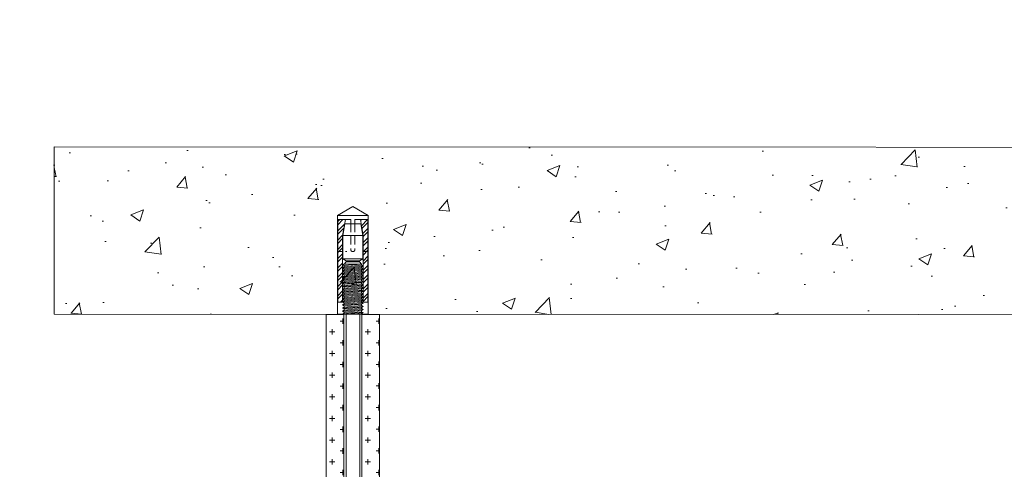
# Model space of a CAD drawing. Header units: millimetres. Extents: x 2030 to 85778, y 1212 to 89500.
# Tile 6 of 37: x 26149 to 32681, y 53137 to 56118. Entities that reach past the tile are written whole.
import ezdxf

# ---------------------------------------------------------------- set-up
doc = ezdxf.new("R2010")
doc.units = ezdxf.units.MM
doc.set_wipeout_variables(frame=1)
doc.linetypes.add('HIDDEN2', pattern=[4.7625, 3.175, -1.5875])
for name, color, linetype, lineweight, true_color in [('Анкеры и саморезы', 7, 'Continuous', 9, 0x000000), ('Строительные конструкции', 7, 'Continuous', 9, 0x000000), ('Шпильки', 7, 'Continuous', 9, 0x000000)]:
    doc.layers.add(name, color=color, linetype=linetype, lineweight=lineweight, true_color=true_color)

# ---------------------------------------------------------------- blocks, each defined once
blk = doc.blocks.new('*U161')
at = {"layer": 'Анкеры и саморезы', "lineweight": 5, "true_color": 0x939598}
h = blk.add_hatch(dxfattribs=at)
h.set_pattern_fill('STEEL', color=252, scale=0.8)
h.set_pattern_definition([(45, (-16380.2264, 15704.676), (-1.79605122, 1.79605122), []), (45, (-16380.2264, 15705.946), (-1.79605122, 1.79605122), [])])
h.paths.add_polyline_path([(-4, 30.57), (-2.91, 36.7), (-5.84, 36.7), (-5.84, 4.7), (-4, 4.7)])
h.paths.add_polyline_path([(5.84, 36.7), (2.91, 36.7), (4, 30.57), (4, 4.7), (5.84, 4.7)])
at = {"layer": 'Анкеры и саморезы', "color": 252, "lineweight": 5, "true_color": 0x939598}
for p, q in [((6, 38.3), (-6, 38.3)), ((-5.84, 36.7), (-5.84, 4.7)), ((-0.8, 36.7), (-5.84, 36.7)), ((-3.08, 35.02), (3.08, 35.02)), ((-0.8, 36.7), (-0.8, 35.02)), ((5.84, 36.7), (0.8, 36.7)), ((0.8, 36.7), (0.8, 35.02)), ((5.84, 36.7), (5.84, 4.7)), ((-4, 30.57), (-4, 4.7)), ((-3.86, 30.57), (3.86, 30.57)), ((4, 30.57), (4, 4.7)), ((-4, 24.3), (-5.84, 24.3)), ((4, 24.3), (5.84, 24.3)), ((-4, 19.24), (-3.61, 19.47)), ((-4, 19.24), (-3.35, 18.87)), ((3.86, 21.54), (-3.86, 21.54)), ((3.35, 19.02), (3.35, 19.47)), ((-4, 18.04), (-3.35, 18.42)), ((-4, 18.04), (-3.35, 17.67)), ((-4, 16.84), (-3.35, 17.22)), ((-4, 16.84), (-3.35, 16.47)), ((-4, 15.64), (-3.35, 16.02)), ((-4, 15.64), (-3.35, 15.27)), ((-3.35, 18.42), (-3.35, 18.87)), ((-3.35, 17.22), (-3.35, 17.67)), ((-3.35, 16.02), (-3.35, 16.47)), ((4, 18.64), (3.35, 19.02)), ((4, 18.64), (3.35, 18.27)), ((3.35, 17.82), (3.35, 18.27)), ((4, 17.44), (3.35, 17.82)), ((4, 17.44), (3.35, 17.07)), ((3.35, 16.62), (3.35, 17.07)), ((4, 16.24), (3.35, 16.62)), ((4, 16.24), (3.35, 15.87)), ((3.35, 15.42), (3.35, 15.87)), ((4, 15.04), (3.35, 15.42)), ((-4, 14.44), (-3.35, 14.82)), ((-4, 14.44), (-3.35, 14.07)), ((-4, 13.24), (-3.35, 13.62)), ((-4, 13.24), (-3.35, 12.87)), ((-4, 12.04), (-3.35, 12.42)), ((-4, 12.04), (-3.35, 11.67)), ((-3.35, 14.82), (-3.35, 15.27)), ((-3.35, 13.62), (-3.35, 14.07)), ((-3.35, 12.42), (-3.35, 12.87)), ((-3.35, 11.22), (-3.35, 11.67)), ((4, 15.04), (3.35, 14.67)), ((3.35, 14.22), (3.35, 14.67)), ((4, 13.84), (3.35, 14.22)), ((4, 13.84), (3.35, 13.47)), ((3.35, 13.02), (3.35, 13.47)), ((4, 12.64), (3.35, 13.02)), ((4, 12.64), (3.35, 12.27)), ((3.35, 11.82), (3.35, 12.27)), ((4, 11.44), (3.35, 11.82)), ((-4, 10.84), (-3.35, 11.22)), ((-4, 10.84), (-3.35, 10.47)), ((-4, 9.64), (-3.35, 10.02)), ((-4, 9.64), (-3.35, 9.27)), ((-4, 8.44), (-3.35, 8.82)), ((-4, 8.44), (-3.35, 8.07)), ((-3.35, 10.02), (-3.35, 10.47)), ((-3.35, 8.82), (-3.35, 9.27)), ((-3.35, 7.62), (-3.35, 8.07)), ((4, 11.44), (3.35, 11.07)), ((3.35, 10.62), (3.35, 11.07)), ((4, 10.24), (3.35, 10.62)), ((4, 10.24), (3.35, 9.87)), ((3.35, 9.42), (3.35, 9.87)), ((4, 9.04), (3.35, 9.42)), ((4, 9.04), (3.35, 8.67)), ((3.35, 8.22), (3.35, 8.67)), ((4, 7.84), (3.35, 8.22)), ((4, 7.84), (3.35, 7.47)), ((-3.76, 4.7), (-6, 4.7)), ((-4, 7.24), (-3.35, 7.62)), ((-4, 7.24), (-3.35, 6.87)), ((-4, 6.04), (-3.35, 6.42)), ((-4, 6.04), (-3.35, 5.67)), ((-4, 4.84), (-3.35, 5.22)), ((-4, 4.84), (-3.35, 4.47)), ((-4, 3.64), (-3.35, 4.02)), ((-3.35, 6.42), (-3.35, 6.87)), ((-3.35, 5.22), (-3.35, 5.67)), ((-3.35, 4.02), (-3.35, 4.47)), ((3.35, 7.02), (3.35, 7.47)), ((4, 6.64), (3.35, 7.02)), ((4, 6.64), (3.35, 6.27)), ((3.35, 5.82), (3.35, 6.27)), ((4, 5.44), (3.35, 5.82)), ((4, 5.44), (3.35, 5.07)), ((3.35, 4.62), (3.35, 5.07)), ((6, 4.7), (3.35, 4.7)), ((4, 4.24), (3.35, 4.62)), ((4, 4.24), (3.35, 3.87)), ((3.35, 3.42), (3.35, 3.87)), ((-4, 3.64), (-3.35, 3.27)), ((-4, 2.44), (-3.35, 2.82)), ((-4, 2.44), (-3.35, 2.07)), ((-4, 1.24), (-3.35, 1.62)), ((-4, 1.24), (-3.35, 0.87)), ((-4, 0.04), (-3.35, 0.42)), ((-4, 0.04), (-3.93, 0)), ((-3.35, 2.82), (-3.35, 3.27)), ((-3.35, 1.62), (-3.35, 2.07)), ((-3.35, 0.42), (-3.35, 0.87)), ((4, 3.04), (3.35, 3.42)), ((4, 3.04), (3.35, 2.67)), ((3.35, 2.22), (3.35, 2.67)), ((4, 1.84), (3.35, 2.22)), ((4, 1.84), (3.35, 1.47)), ((3.35, 1.02), (3.35, 1.47)), ((4, 0.64), (3.35, 1.02)), ((4, 0.64), (3.35, 0.27)), ((3.35, 0), (3.35, 0.27))]:
    blk.add_line(p, q, dxfattribs=at)
at = {"layer": 'Анкеры и саморезы', "color": 252, "lineweight": 5, "true_color": 0x939598, "extrusion": (1.22461e-16, 5.99869e-32, -1)}
for p, q in [((-4, 30.57), (-2.91, 36.7)), ((-3.86, 30.57), (-3.08, 35.02)), ((2.91, 36.7), (4, 30.57)), ((3.08, 35.02), (3.86, 30.57)), ((-3.86, 21.54), (-3.86, 30.57)), ((3.86, 30.57), (3.86, 21.54)), ((-2.61, 20.7), (-3.86, 21.54)), ((2.61, 20.31), (-2.61, 20.31)), ((3.86, 21.54), (2.61, 20.7))]:
    blk.add_line(p, q, dxfattribs=at)
at = {"layer": 'Анкеры и саморезы', "color": 252, "linetype": 'HIDDEN2', "lineweight": 5, "true_color": 0x939598}
for p, q in [((-0.8, 35.02), (-0.8, 25.1)), ((0.8, 35.02), (0.8, 25.1))]:
    blk.add_line(p, q, dxfattribs=at)
at = {"layer": 'Анкеры и саморезы', "color": 252, "lineweight": 5, "true_color": 0x939598, "extrusion": (1.22461e-16, -5.99869e-32, -1)}
for p, q in [((3.35, 19.47), (-3.61, 19.47)), ((-2.61, 20.31), (-3.35, 19.47)), ((2.61, 20.7), (-2.61, 20.7)), ((3.35, 19.47), (2.61, 20.31))]:
    blk.add_line(p, q, dxfattribs=at)
at = {"layer": 'Анкеры и саморезы', "color": 252, "lineweight": 5, "true_color": 0x939598, "extrusion": (-1.22461e-16, 4.49903e-32, -1)}
for p, q in [((3.35, 19.47), (-3.35, 18.87)), ((3.35, 19.47), (-3.35, 18.87)), ((4, 18.64), (-4, 18.04)), ((4, 17.44), (-4, 16.84)), ((4, 16.24), (-4, 15.64)), ((3.35, 19.02), (-3.35, 18.42)), ((3.35, 18.27), (-3.35, 17.67)), ((3.35, 17.82), (-3.35, 17.22)), ((3.35, 17.07), (-3.35, 16.47)), ((3.35, 16.62), (-3.35, 16.02)), ((3.35, 15.87), (-3.35, 15.27)), ((3.35, 15.42), (-3.35, 14.82)), ((4, 15.04), (-4, 14.44)), ((4, 13.84), (-4, 13.24)), ((4, 12.64), (-4, 12.04)), ((3.35, 14.67), (-3.35, 14.07)), ((3.35, 14.22), (-3.35, 13.62)), ((3.35, 13.47), (-3.35, 12.87)), ((3.35, 13.02), (-3.35, 12.42)), ((3.35, 12.27), (-3.35, 11.67)), ((3.35, 11.82), (-3.35, 11.22)), ((4, 11.44), (-4, 10.84)), ((4, 10.24), (-4, 9.64)), ((4, 9.04), (-4, 8.44)), ((4, 7.84), (-4, 7.24)), ((3.35, 11.07), (-3.35, 10.47)), ((3.35, 11.07), (-3.35, 10.47)), ((3.35, 10.62), (-3.35, 10.02)), ((3.35, 9.87), (-3.35, 9.27)), ((3.35, 9.87), (-3.35, 9.27)), ((3.35, 9.42), (-3.35, 8.82)), ((3.35, 8.67), (-3.35, 8.07)), ((3.35, 8.22), (-3.35, 7.62)), ((4, 6.64), (-4, 6.04)), ((4, 5.44), (-4, 4.84)), ((4, 4.24), (-4, 3.64)), ((3.35, 7.47), (-3.35, 6.87)), ((3.35, 7.02), (-3.35, 6.42)), ((3.35, 6.27), (-3.35, 5.67)), ((3.35, 5.82), (-3.35, 5.22)), ((3.35, 5.07), (-3.35, 4.47)), ((3.35, 4.62), (-3.35, 4.02)), ((3.35, 3.87), (-3.35, 3.27)), ((4, 3.04), (-4, 2.44)), ((4, 1.84), (-4, 1.24)), ((4, 0.64), (-4, 0.04)), ((3.35, 3.42), (-3.35, 2.82)), ((3.35, 2.67), (-3.35, 2.07)), ((3.35, 2.22), (-3.35, 1.62)), ((3.35, 1.47), (-3.35, 0.87)), ((3.35, 1.47), (-3.35, 0.87)), ((3.35, 1.02), (-3.35, 0.42)), ((3.35, 0.27), (0.36, 0)), ((3.35, 0.27), (0.36, 0))]:
    blk.add_line(p, q, dxfattribs=at)
at = {"layer": 'Анкеры и саморезы', "color": 252, "lineweight": 5, "ltscale": 5, "true_color": 0x939598}
blk.add_line((6, 0), (-6, 0), dxfattribs=at)
at = {"layer": 'Анкеры и саморезы', "color": 252, "lineweight": 5, "true_color": 0x939598}
blk.add_lwpolyline([(-6, 0), (-6, 38.3), (0, 41.77), (6, 38.3), (6, 0)], dxfattribs=at)
at = {"layer": 'Анкеры и саморезы', "color": 252, "linetype": 'HIDDEN2', "lineweight": 5, "true_color": 0x939598}
blk.add_arc((0, 25.1), 0.8, 180, 0, dxfattribs=at)
blk = doc.blocks.new('*U164')
blk.add_wipeout([(-340.43, 4), (-340.43, -4), (0, -4), (0, 4)])
at = {"linetype": 'HIDDEN2', "ltscale": 100}
for p, q in [((-335.1, 5.03), (-334.25, 3.85)), ((-328.3, 5.03), (-329.15, 3.85)), ((-335.1, 2.66), (-334.25, 3.85)), ((-334.25, 3.85), (-329.15, 3.85)), ((-328.3, 2.66), (-329.15, 3.85)), ((-335.1, -2.66), (-334.25, -3.85)), ((-335.1, -5.03), (-334.25, -3.85)), ((-334.25, -3.85), (-329.15, -3.85)), ((-328.3, -2.66), (-329.15, -3.85)), ((-328.3, -5.03), (-329.15, -3.85))]:
    blk.add_line(p, q, dxfattribs=at)
at = {"linetype": 'HIDDEN2', "ltscale": 40}
for p, q in [((-339.43, 4), (-340.43, 3)), ((-340.43, -3), (-340.43, 3)), ((-335.1, 3), (-340.43, 3)), ((-335.1, 4), (-339.43, 4)), ((-339.43, -4), (-339.43, 4)), ((-340.43, -3), (-335.1, -3)), ((-339.43, -4), (-340.43, -3)), ((-339.43, -4), (-335.1, -4))]:
    blk.add_line(p, q, dxfattribs=at)
at = {"ltscale": 40}
for p, q in [((0, 4), (-325.63, 4)), ((0, 3), (-325.63, 3)), ((-325.63, -3), (0, -3)), ((0, -4), (-325.63, -4))]:
    blk.add_line(p, q, dxfattribs=at)
at = {"ltscale": 100}
blk.add_line((0, -4), (0, 4), dxfattribs=at)
at = {"linetype": 'HIDDEN2', "ltscale": 100}
for points in [[(-328.3, -11.7), (-328.3, 11.7), (-325.63, 11.7), (-325.63, -11.7)], [(-328.3, 5.91), (-329.15, 7.1), (-334.25, 7.1), (-335.1, 5.91), (-335.1, -5.91), (-334.25, -7.1), (-329.15, -7.1), (-328.3, -5.91)]]:
    blk.add_lwpolyline(points, close=True, dxfattribs=at)

msp = doc.modelspace()

# ---------------------------------------------------------------- hatches: boundary and pattern name
at = {"layer": 'Строительные конструкции'}
h = msp.add_hatch(dxfattribs=at)
h.set_pattern_fill('AR-CONC', color=256, scale=4.774714)
h.set_pattern_definition([(50, (-1069298, 246074.7), (869.8798, -76.1046), [90.9583, -1000.5414]), (355, (-1069298, 246074.7), (-168.2773, 912.2419), [72.76665, -800.4359]), (100.451445, (-1069225.5, 246068.3), (701.6025, 836.1373), [77.3027, -850.3301]), (46.1842, (-1069298, 246317.2), (1294.325, -200.7401), [136.4375, -1500.8121]), (96.63556, (-1069190.1, 246300.5), (1133.537, 1181.3891), [115.954, -1275.4963]), (351.18415, (-1069298, 246317.2), (1133.537, 1181.3891), [109.1498, -1200.6484]), (21, (-1069176.7, 246256.6), (723.91543, -488.28712), [90.9583, -1000.5414]), (326, (-1069176.7, 246256.6), (295.08704, 879.44495), [72.76665, -800.43314]), (71.451445, (-1069116.4, 246215.9), (1019.0025, 391.15783), [77.3027, -850.3286]), (37.5, (-1069298, 246074.68), (14.7472, 403.72617), [0, -790.73092, 0, -812.56091, 0, -803.46508]), (7.5, (-1069298, 246074.7), (319.04481, 478.33364), [0, -463.281, 0, -772.53926, 0, -306.22631]), (327.5, (-1069568.44, 246074.68), (647.40638, -27.35312), [0, -303.19437, 0, -945.96644, 0, -1255.2247]), (317.5, (-1069689.7, 246074.7), (707.27455, 121.40424), [0, -394.15268, 0, -628.21874, 0, -891.39145])])
h.paths.add_polyline_path([(26378.719, 55274.673), (26378.719, 54165.15), (37851.464, 54160.412), (37851.464, 55269.934), (37282.307, 55269.934)])

# ---------------------------------------------------------------- linework, layer by layer
msp.add_lwpolyline([(37282.307, 55269.934), (26378.719, 55274.673), (26378.719, 54165.15), (37851.464, 54160.412), (37851.464, 55269.934)], close=True, dxfattribs=at)

# ---------------------------------------------------------------- block references
at = {"layer": 'Анкеры и саморезы', "xscale": 17.11317489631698, "yscale": 17.11317489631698, "zscale": 17.11317489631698}
msp.add_blockref('*U161', (28359.292, 54164.595), dxfattribs=at)

# ---------------------------------------------------------------- next in the draw order: block references
at = {"layer": 'Шпильки', "xscale": 15.09993523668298, "yscale": 15.09993523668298, "zscale": 15.09993523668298, "rotation": 90}
msp.add_blockref('*U164', (28359.472, 54164.595), dxfattribs=at)

# ---------------------------------------------------------------- next in the draw order: hatches: boundary and pattern name
at = {"layer": 'Шпильки'}
h = msp.add_hatch(dxfattribs=at)
h.set_pattern_fill('CROSS', color=102, scale=11.300158)
h.set_pattern_definition([(0, (-528551.074, -224581.05), (71.756001, 71.756001), [35.878, -107.634002]), (90, (-528533.135, -224598.99), (-71.756001, 71.756001), [35.878, -107.634002])])
h.paths.add_polyline_path([(28182.303, 49247.567), (28298.542, 49247.567), (28298.542, 54164.247), (28182.302, 54164.247)])
h = msp.add_hatch(dxfattribs=at)
h.set_pattern_fill('CROSS', color=102, scale=11.300158)
h.set_pattern_definition([(0, (-528313.58, -224580.63), (71.756001, 71.756001), [35.878, -107.634002]), (90, (-528295.64, -224598.57), (-71.756001, 71.756001), [35.878, -107.634002])])
h.paths.add_polyline_path([(28419.8, 49247.567), (28536.039, 49247.567), (28536.111, 54164.149), (28419.871, 54164.149)])

# ---------------------------------------------------------------- next in the draw order: linework, layer by layer
at = {"layer": 'Шпильки', "color": 102, "ltscale": 4}
for points in [[(28182.302, 54164.247), (28298.542, 54164.247), (28298.542, 49247.567), (28182.303, 49247.567)], [(28419.871, 54164.149), (28536.111, 54164.149), (28536.039, 49247.567), (28419.8, 49247.567)]]:
    msp.add_lwpolyline(points, close=True, dxfattribs=at)

doc.saveas('drawing.dxf')
